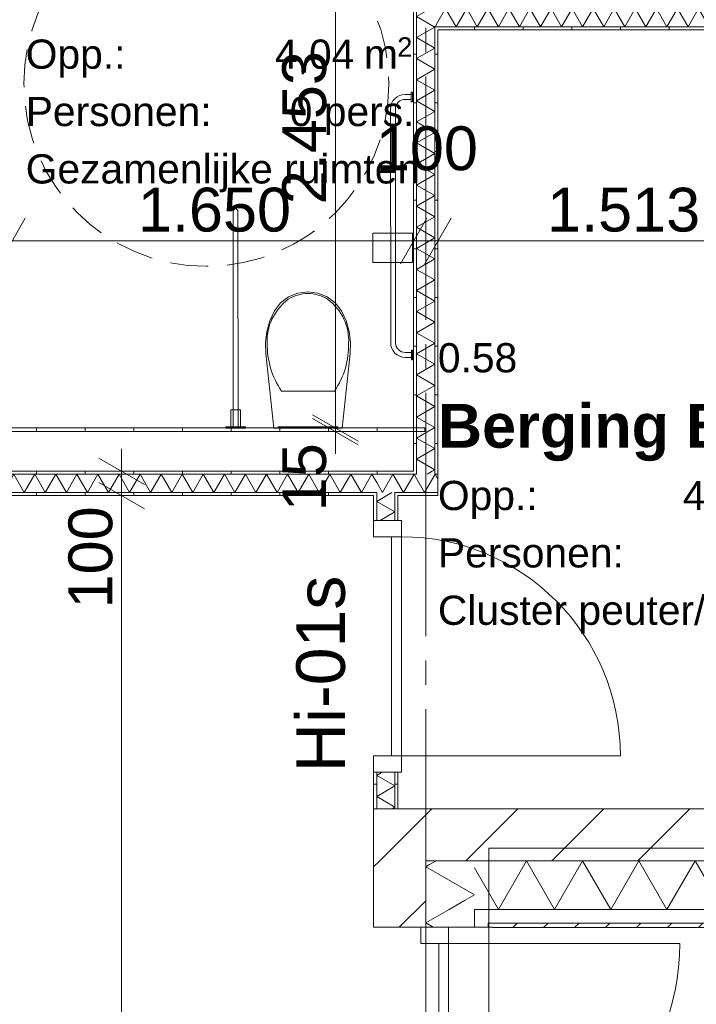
# Model space of a CAD drawing. Header units: millimetres. Extents: x 10 to 584, y 10 to 831.
# Tile 57 of 79: x 349 to 377, y 564 to 605. Entities that reach past the tile are written whole.
import ezdxf
from ezdxf.xclip import XClip

# ---------------------------------------------------------------- set-up
doc = ezdxf.new("R2010")
doc.units = ezdxf.units.MM
doc.header["$MEASUREMENT"] = 0
doc.header["$XCLIPFRAME"] = 0
doc.linetypes.add('B0204', pattern=[13, 10, -1, 1, -1])
doc.linetypes.add('B0701', pattern=[2.3412, 1.56, -0.7812])
for name, color, linetype in [('21 Buitenwanden', 7, 'Continuous'), ('21 Buitenwanden Deuren', 7, 'Continuous'), ('21 Buitenwanden Doorsnede-arcering', 7, 'Continuous'), ('21 Buitenwanden Laagscheidingslijnen', 7, 'Continuous'), ('22 NC Binnenwanden', 7, 'Continuous'), ('22 NC Binnenwanden Deuren', 7, 'Continuous'), ('22 NC Binnenwanden Deurlabels', 7, 'Continuous'), ('22 NC Binnenwanden Doorsnede-arcering', 7, 'Continuous'), ('22 NC Binnenwanden Laagscheidingslijnen', 7, 'Continuous'), ('23 Vloeren', 7, 'Continuous'), ('24 Trappen', 7, 'Continuous'), ('73 Keuken', 7, 'Continuous'), ('74 Sanitair', 7, 'Continuous'), ('A Stramien', 7, 'Continuous'), ('Maatvoering 1_ 50_100', 7, 'Continuous'), ('Z Ruimtefuncties', 7, 'Continuous')]:
    doc.layers.add(name, color=color, linetype=linetype)
doc.styles.add('GENERATED_STYLE_1', font='txt')
doc.styles.add('GENERATED_STYLE_2', font='txt')
pattern_1 = [(45, (78, 259.188), (-1.767767, 1.767767), [])]
pattern_2 = [(135, (78, 259.1879), (0.6363961, 0.6363961), [])]
pattern_3 = [(1e-14, (78, 259.1879), (0, 2), [])]
pattern_4 = [(270, (78, 259.1879), (2, 0), [])]

# ---------------------------------------------------------------- blocks, each defined once
blk = doc.blocks.new('*X10')
at = {"layer": '21 Buitenwanden Doorsnede-arcering', "color": 7, "linetype": 'Continuous', "lineweight": 0}
for p, q in [((368.985, 568.048), (370.139, 570.048)), ((371.294, 568.048), (370.139, 570.048)), ((371.294, 568.048), (372.449, 570.048)), ((373.603, 568.048), (372.449, 570.048)), ((373.603, 568.048), (374.758, 570.048)), ((375.913, 568.048), (374.758, 570.048)), ((375.913, 568.048), (377.067, 570.048)), ((378.222, 568.048), (377.067, 570.048)), ((378.222, 568.048), (379.377, 570.048)), ((380.532, 568.048), (379.377, 570.048)), ((380.532, 568.048), (381.686, 570.048)), ((382.841, 568.048), (381.686, 570.048)), ((382.841, 568.048), (383.996, 570.048)), ((385.15, 568.048), (383.996, 570.048)), ((385.15, 568.048), (386.305, 570.048)), ((387.46, 568.048), (386.305, 570.048)), ((387.46, 568.048), (388.614, 570.048)), ((389.769, 568.048), (388.614, 570.048)), ((389.769, 568.048), (390.924, 570.048)), ((392.079, 568.048), (390.924, 570.048)), ((392.079, 568.048), (393.233, 570.048)), ((394.388, 568.048), (393.233, 570.048)), ((394.388, 568.048), (395.543, 570.048)), ((396.697, 568.048), (395.543, 570.048)), ((396.697, 568.048), (397.852, 570.048)), ((399.007, 568.048), (397.852, 570.048)), ((399.007, 568.048), (400.161, 570.048)), ((401.316, 568.048), (400.161, 570.048)), ((401.316, 568.048), (402.471, 570.048)), ((403.626, 568.048), (402.471, 570.048)), ((403.626, 568.048), (404.78, 570.048)), ((405.935, 568.048), (404.78, 570.048)), ((405.935, 568.048), (407.09, 570.048)), ((408.244, 568.048), (407.09, 570.048)), ((408.244, 568.048), (409.399, 570.048)), ((410.554, 568.048), (409.399, 570.048)), ((410.554, 568.048), (411.708, 570.048)), ((412.863, 568.048), (411.708, 570.048)), ((412.863, 568.048), (414.018, 570.048)), ((415.173, 568.048), (414.018, 570.048)), ((415.173, 568.048), (416.327, 570.048)), ((417.482, 568.048), (416.327, 570.048)), ((417.482, 568.048), (418.61, 570.002)), ((368.985, 568.048), (368, 569.753))]:
    blk.add_line(p, q, dxfattribs=at)
blk = doc.blocks.new('*X140')
at = {"layer": '21 Buitenwanden Doorsnede-arcering', "color": 7, "linetype": 'Continuous', "lineweight": 0}
for p, q in [((366.425, 570.048), (366.156, 569.892)), ((368, 568.648), (366.581, 569.467)), ((368, 568.648), (367.62, 568.428))]:
    blk.add_line(p, q, dxfattribs=at)
blk = doc.blocks.new('*X142')
at = {"layer": '21 Buitenwanden Doorsnede-arcering', "color": 7, "linetype": 'Continuous', "lineweight": 0}
for p in [(366.961, 568.048), (366.307, 567.316)]:
    blk.add_line(p, (366, 567.493), dxfattribs=at)
blk = doc.blocks.new('*X143')
at = {"layer": '21 Buitenwanden Doorsnede-arcering', "color": 7, "linetype": 'Continuous', "lineweight": 0}
for p, q in [((366.156, 569.892), (366, 569.802)), ((366.581, 569.467), (366, 569.802)), ((367.62, 568.428), (366.961, 568.048))]:
    blk.add_line(p, q, dxfattribs=at)
blk = doc.blocks.new('*X145')
at = {"layer": '22 NC Binnenwanden Doorsnede-arcering', "color": 7, "linetype": 'Continuous', "lineweight": 0}
blk.add_line((366.053, 585.926), (366.269, 586.051), dxfattribs=at)
blk = doc.blocks.new('*X151')
at = {"layer": '22 NC Binnenwanden Doorsnede-arcering', "color": 7, "linetype": 'Continuous', "lineweight": 0}
for q in [(366.198, 605.063), (366.351, 604.313)]:
    blk.add_line((365.625, 604.732), q, dxfattribs=at)
blk = doc.blocks.new('*X152')
at = {"layer": '22 NC Binnenwanden Doorsnede-arcering', "color": 7, "linetype": 'Continuous', "lineweight": 0}
for p, q in [((366.351, 604.313), (366.375, 604.299)), ((365.625, 603.866), (366.375, 604.299)), ((365.625, 603.866), (366.375, 603.433)), ((365.625, 603), (366.375, 603.433)), ((365.625, 603), (366.375, 602.567)), ((365.625, 602.134), (366.375, 602.567)), ((365.625, 602.134), (366.375, 601.701)), ((365.625, 601.268), (366.375, 601.701)), ((365.625, 601.268), (366.375, 600.835)), ((365.625, 600.402), (366.375, 600.835)), ((365.625, 600.402), (366.375, 599.969)), ((365.625, 599.536), (366.375, 599.969)), ((365.625, 599.536), (366.375, 599.103)), ((365.625, 598.67), (366.375, 599.103)), ((365.625, 598.67), (366.375, 598.237)), ((365.625, 597.804), (366.375, 598.237)), ((365.625, 597.804), (366.375, 597.371)), ((365.625, 596.938), (366.375, 597.371)), ((365.625, 596.938), (366.375, 596.505)), ((365.625, 596.072), (366.375, 596.505)), ((365.625, 596.072), (366.375, 595.639)), ((365.625, 595.206), (366.375, 595.639)), ((365.625, 595.206), (366.375, 594.773)), ((365.625, 594.34), (366.375, 594.773)), ((365.625, 594.34), (366.375, 593.907)), ((365.625, 593.474), (366.375, 593.907)), ((365.625, 593.474), (366.375, 593.041)), ((365.625, 592.608), (366.375, 593.041)), ((365.625, 592.608), (366.375, 592.175)), ((365.625, 591.742), (366.375, 592.175)), ((365.625, 591.742), (366.375, 591.309)), ((365.625, 590.876), (366.375, 591.309)), ((365.625, 590.876), (366.375, 590.443)), ((365.625, 590.01), (366.375, 590.443)), ((365.625, 590.01), (366.375, 589.577)), ((365.625, 589.144), (366.375, 589.577)), ((365.625, 589.144), (366.375, 588.711)), ((365.625, 588.278), (366.375, 588.711)), ((365.625, 588.278), (366.375, 587.845)), ((365.625, 587.412), (366.375, 587.845)), ((365.625, 587.412), (366.375, 586.979)), ((365.625, 586.545), (366.375, 586.979)), ((365.625, 586.545), (366.375, 586.112)), ((366.269, 586.051), (366.375, 586.112))]:
    blk.add_line(p, q, dxfattribs=at)
blk = doc.blocks.new('*X253')
at = {"layer": '22 NC Binnenwanden Doorsnede-arcering', "color": 7, "linetype": 'Continuous', "lineweight": 0}
for q in [(366.375, 604.333), (366.5, 604.51)]:
    blk.add_line((366.386, 604.313), q, dxfattribs=at)
blk = doc.blocks.new('*X254')
at = {"layer": '22 NC Binnenwanden Doorsnede-arcering', "color": 7, "linetype": 'Continuous', "lineweight": 0}
for p, q in [((366.5, 604.51), (366.819, 605.063)), ((367.252, 604.313), (366.819, 605.063)), ((367.252, 604.313), (367.685, 605.063)), ((368.118, 604.313), (367.685, 605.063)), ((368.118, 604.313), (368.551, 605.063)), ((368.985, 604.313), (368.551, 605.063)), ((368.985, 604.313), (369.418, 605.063)), ((369.851, 604.313), (369.418, 605.063)), ((369.851, 604.313), (370.284, 605.063)), ((370.717, 604.313), (370.284, 605.063)), ((370.717, 604.313), (371.15, 605.063)), ((371.583, 604.313), (371.15, 605.063)), ((371.583, 604.313), (372.016, 605.063)), ((372.449, 604.313), (372.016, 605.063)), ((372.449, 604.313), (372.882, 605.063)), ((373.315, 604.313), (372.882, 605.063)), ((373.315, 604.313), (373.748, 605.063)), ((374.181, 604.313), (373.748, 605.063)), ((374.181, 604.313), (374.614, 605.063)), ((375.047, 604.313), (374.614, 605.063)), ((375.047, 604.313), (375.48, 605.063)), ((375.913, 604.313), (375.48, 605.063)), ((375.913, 604.313), (376.346, 605.063)), ((376.779, 604.313), (376.346, 605.063)), ((376.779, 604.313), (377.212, 605.063)), ((377.645, 604.313), (377.212, 605.063)), ((377.645, 604.313), (378.078, 605.063)), ((378.511, 604.313), (378.078, 605.063)), ((378.511, 604.313), (378.944, 605.063)), ((379.377, 604.313), (378.944, 605.063)), ((379.377, 604.313), (379.81, 605.063)), ((380.243, 604.313), (379.81, 605.063)), ((380.243, 604.313), (380.676, 605.063)), ((381.109, 604.313), (380.676, 605.063)), ((381.109, 604.313), (381.542, 605.063)), ((381.755, 604.694), (381.542, 605.063))]:
    blk.add_line(p, q, dxfattribs=at)
blk = doc.blocks.new('*X360')
at = {"layer": '22 NC Binnenwanden Doorsnede-arcering', "color": 7, "linetype": 'Continuous', "lineweight": 0}
for q in [(366.375, 585.907), (366.5, 585.73)]:
    blk.add_line((366.386, 585.926), q, dxfattribs=at)
blk = doc.blocks.new('*X361')
at = {"layer": '22 NC Binnenwanden Doorsnede-arcering', "color": 7, "linetype": 'Continuous', "lineweight": 0}
for p in [(365.625, 585.745), (366.375, 585.907)]:
    blk.add_line(p, (365.953, 585.176), dxfattribs=at)
blk = doc.blocks.new('*X362')
at = {"layer": '22 NC Binnenwanden Doorsnede-arcering', "color": 7, "linetype": 'Continuous', "lineweight": 0}
for p, q in [((364.735, 585.787), (365.087, 585.176)), ((365.52, 585.926), (365.087, 585.176)), ((365.52, 585.926), (365.625, 585.745))]:
    blk.add_line(p, q, dxfattribs=at)
blk = doc.blocks.new('*X363')
at = {"layer": '22 NC Binnenwanden Doorsnede-arcering', "color": 7, "linetype": 'Continuous', "lineweight": 0}
for p, q in [((364.654, 585.926), (364.221, 585.176)), ((364.654, 585.926), (364.735, 585.787)), ((363.985, 585.586), (364.221, 585.176))]:
    blk.add_line(p, q, dxfattribs=at)
blk = doc.blocks.new('*X364')
at = {"layer": '22 NC Binnenwanden Doorsnede-arcering', "color": 7, "linetype": 'Continuous', "lineweight": 0}
for p, q in [((349.066, 585.926), (348.875, 585.596)), ((349.066, 585.926), (349.499, 585.176)), ((349.932, 585.926), (349.499, 585.176)), ((349.932, 585.926), (350.365, 585.176)), ((350.798, 585.926), (350.365, 585.176)), ((350.798, 585.926), (351.231, 585.176)), ((351.664, 585.926), (351.231, 585.176)), ((351.664, 585.926), (352.097, 585.176)), ((352.53, 585.926), (352.097, 585.176)), ((352.53, 585.926), (352.963, 585.176)), ((353.396, 585.926), (352.963, 585.176)), ((353.396, 585.926), (353.829, 585.176)), ((354.262, 585.926), (353.829, 585.176)), ((354.262, 585.926), (354.695, 585.176)), ((355.128, 585.926), (354.695, 585.176)), ((355.128, 585.926), (355.561, 585.176)), ((355.994, 585.926), (355.561, 585.176)), ((355.994, 585.926), (356.427, 585.176)), ((356.86, 585.926), (356.427, 585.176)), ((356.86, 585.926), (357.293, 585.176)), ((357.726, 585.926), (357.293, 585.176)), ((357.726, 585.926), (358.159, 585.176)), ((358.592, 585.926), (358.159, 585.176)), ((358.592, 585.926), (359.025, 585.176)), ((359.458, 585.926), (359.025, 585.176)), ((359.458, 585.926), (359.891, 585.176)), ((360.324, 585.926), (359.891, 585.176)), ((360.324, 585.926), (360.757, 585.176)), ((361.19, 585.926), (360.757, 585.176)), ((361.19, 585.926), (361.623, 585.176)), ((362.056, 585.926), (361.623, 585.176)), ((362.056, 585.926), (362.489, 585.176)), ((362.922, 585.926), (362.489, 585.176)), ((362.922, 585.926), (363.355, 585.176)), ((363.788, 585.926), (363.355, 585.176)), ((363.788, 585.926), (363.985, 585.586))]:
    blk.add_line(p, q, dxfattribs=at)
blk = doc.blocks.new('*X472')
at = {"layer": '22 NC Binnenwanden Doorsnede-arcering', "color": 7, "linetype": 'Continuous', "lineweight": 0}
blk.add_line((364.397, 585.051), (364.614, 585.176), dxfattribs=at)
blk = doc.blocks.new('*X473')
at = {"layer": '22 NC Binnenwanden Doorsnede-arcering', "color": 7, "linetype": 'Continuous', "lineweight": 0}
for p, q in [((363.985, 584.813), (364.397, 585.051)), ((363.985, 584.813), (364.735, 584.38)), ((364.124, 584.028), (364.735, 584.38))]:
    blk.add_line(p, q, dxfattribs=at)
blk = doc.blocks.new('*X474')
at = {"layer": '22 NC Binnenwanden Doorsnede-arcering', "color": 7, "linetype": 'Continuous', "lineweight": 0}
for p, q in [((363.985, 573.555), (364.215, 573.688)), ((363.985, 573.555), (364.735, 573.122)), ((363.985, 572.689), (364.735, 573.122)), ((363.985, 572.689), (364.735, 572.256)), ((364.617, 572.188), (364.735, 572.256))]:
    blk.add_line(p, q, dxfattribs=at)
blk = doc.blocks.new('Drawing_2_2', base_point=(78, 259.188))
at = {"layer": '21 Buitenwanden Doorsnede-arcering', "linetype": 'Continuous', "lineweight": 0, "true_color": 0x000000}
h = blk.add_hatch(dxfattribs=at)
h.set_pattern_fill('130_Kalkzandsteen_0002', color=18, style=0, pattern_type=2)
h.set_pattern_definition(pattern_1)
h.paths.add_polyline_path([(363.86, 572.188), (366, 570.048), (366, 572.188)])
h = blk.add_hatch(dxfattribs=at)
h.set_pattern_fill('130_Kalkzandsteen_0002', color=18, style=0, pattern_type=2)
h.set_pattern_definition(pattern_1)
h.paths.add_polyline_path([(363.86, 570.048), (366, 570.048), (363.86, 572.188)])
h = blk.add_hatch(dxfattribs=at)
h.set_pattern_fill('130_Kalkzandsteen_0002', color=18, style=0, pattern_type=2)
h.set_pattern_definition(pattern_1)
h.paths.add_polyline_path([(420.61, 572.188), (366, 572.188), (366, 570.048), (420.61, 570.048)])
h = blk.add_hatch(dxfattribs=at)
h.set_pattern_fill('130_Kalkzandsteen_0002', color=18, style=0, pattern_type=2)
h.set_pattern_definition(pattern_1)
h.paths.add_polyline_path([(363.86, 570.048), (363.86, 567.316), (366, 567.316), (366, 570.048)])
h = blk.add_hatch(dxfattribs=at)
h.set_pattern_fill('310_Naaldhout__01__0002', color=18, style=0, pattern_type=2)
h.set_pattern_definition(pattern_2)
h.paths.add_polyline_path([(368.56, 567.488), (368.74, 567.308), (368.74, 567.488)])
h = blk.add_hatch(dxfattribs=at)
h.set_pattern_fill('310_Naaldhout__01__0002', color=18, style=0, pattern_type=2)
h.set_pattern_definition(pattern_2)
h.paths.add_polyline_path([(368.56, 567.316), (368.732, 567.316), (368.56, 567.488)])
h = blk.add_hatch(dxfattribs=at)
h.set_pattern_fill('310_Naaldhout__01__0002', color=18, style=0, pattern_type=2)
h.set_pattern_definition([(45, (78, 259.1879), (-0.6363961, 0.6363961), [])])
h.paths.add_polyline_path([(417.87, 567.488), (368.74, 567.488), (368.74, 567.308), (417.87, 567.308)])
at = {"layer": '22 NC Binnenwanden Doorsnede-arcering', "linetype": 'Continuous', "lineweight": 0, "true_color": 0x000000}
h = blk.add_hatch(dxfattribs=at)
h.set_pattern_fill('930_Lijnen_vert_200_0002', color=18, style=0, pattern_type=2)
h.set_pattern_definition(pattern_3)
h.paths.add_polyline_path([(365.5, 612.362), (365.5, 586.051), (365.625, 586.051), (365.625, 612.362)])
h = blk.add_hatch(dxfattribs=at)
h.set_pattern_fill('930_Lijnen_vert_200_0002', color=18, style=0, pattern_type=2)
h.set_pattern_definition(pattern_3)
h.paths.add_polyline_path([(366.5, 604.188), (366.5, 604.313), (366.375, 604.313), (366.375, 604.188)])
h = blk.add_hatch(dxfattribs=at)
h.set_pattern_fill('930_Lijnen_vert_200_0002', color=18, style=0, pattern_type=2)
h.set_pattern_definition([(90, (78, 259.1879), (-2, 0), [])])
h.paths.add_polyline_path([(381.63, 604.313), (366.5, 604.313), (366.5, 604.188), (381.63, 604.188)])
h = blk.add_hatch(dxfattribs=at)
h.set_pattern_fill('930_Lijnen_vert_200_0002', color=18, style=0, pattern_type=2)
h.set_pattern_definition(pattern_3)
h.paths.add_polyline_path([(366.375, 604.188), (366.375, 586.051), (366.5, 586.051), (366.5, 604.188)])
h = blk.add_hatch(dxfattribs=at)
h.set_pattern_fill('930_Lijnen_vert_200_0002', color=18, style=0, pattern_type=2)
h.set_pattern_definition([(89.99844, (78, 259.1879), (-2, 5.45e-05), [])])
h.paths.add_polyline_path([(348.211, 587.679), (365.96, 587.678), (365.96, 587.828), (348.211, 587.829)])
h = blk.add_hatch(dxfattribs=at)
h.set_pattern_fill('930_Lijnen_vert_200_0002', color=18, style=0, pattern_type=2)
h.set_pattern_definition(pattern_4)
h.paths.add_polyline_path([(349, 585.926), (365.5, 585.926), (365.5, 586.051), (349, 586.051)])
h = blk.add_hatch(dxfattribs=at)
h.set_pattern_fill('930_Lijnen_vert_200_0002', color=18, style=0, pattern_type=2)
h.set_pattern_definition(pattern_4)
h.paths.add_polyline_path([(365.5, 585.926), (365.625, 585.926), (365.625, 586.051), (365.5, 586.051)])
h = blk.add_hatch(dxfattribs=at)
h.set_pattern_fill('930_Lijnen_vert_200_0002', color=18, style=0, pattern_type=2)
h.set_pattern_definition(pattern_4)
h.paths.add_polyline_path([(366.375, 585.926), (366.5, 585.926), (366.5, 586.051), (366.375, 586.051)])
h = blk.add_hatch(dxfattribs=at)
h.set_pattern_fill('930_Lijnen_vert_200_0002', color=18, style=0, pattern_type=2)
h.set_pattern_definition(pattern_4)
h.paths.add_polyline_path([(326.875, 585.051), (363.86, 585.051), (363.86, 585.176), (326.875, 585.176)])
h = blk.add_hatch(dxfattribs=at)
h.set_pattern_fill('930_Lijnen_vert_200_0002', color=18, style=0, pattern_type=2)
h.set_pattern_definition(pattern_4)
h.paths.add_polyline_path([(363.86, 585.051), (363.985, 585.051), (363.985, 585.176), (363.86, 585.176)])
h = blk.add_hatch(dxfattribs=at)
h.set_pattern_fill('930_Lijnen_vert_200_0002', color=18, style=0, pattern_type=2)
h.set_pattern_definition(pattern_3)
h.paths.add_polyline_path([(363.86, 585.051), (363.86, 584.028), (363.985, 584.028), (363.985, 585.051)])
h = blk.add_hatch(dxfattribs=at)
h.set_pattern_fill('930_Lijnen_vert_200_0002', color=18, style=0, pattern_type=2)
h.set_pattern_definition(pattern_4)
h.paths.add_polyline_path([(364.735, 585.051), (364.86, 585.051), (364.86, 585.176), (364.735, 585.176)])
h = blk.add_hatch(dxfattribs=at)
h.set_pattern_fill('930_Lijnen_vert_200_0002', color=18, style=0, pattern_type=2)
h.set_pattern_definition(pattern_3)
h.paths.add_polyline_path([(364.86, 585.051), (364.735, 585.051), (364.735, 584.028), (364.86, 584.028)])
h = blk.add_hatch(dxfattribs=at)
h.set_pattern_fill('930_Lijnen_vert_200_0002', color=18, style=0, pattern_type=2)
h.set_pattern_definition(pattern_4)
h.paths.add_polyline_path([(364.86, 585.051), (366.5, 585.051), (366.5, 585.176), (364.86, 585.176)])
h = blk.add_hatch(dxfattribs=at)
h.set_pattern_fill('930_Lijnen_vert_200_0002', color=18, style=0, pattern_type=2)
h.set_pattern_definition(pattern_3)
h.paths.add_polyline_path([(363.86, 572.188), (363.985, 572.188), (363.985, 573.688), (363.86, 573.688)])
h = blk.add_hatch(dxfattribs=at)
h.set_pattern_fill('930_Lijnen_vert_200_0002', color=18, style=0, pattern_type=2)
h.set_pattern_definition(pattern_3)
h.paths.add_polyline_path([(364.735, 573.688), (364.735, 572.188), (364.86, 572.188), (364.86, 573.688)])
at = {"layer": '21 Buitenwanden', "color": 3, "linetype": 'Continuous', "lineweight": 0}
for p, q in [((365.8, 567.316), (363.86, 567.316)), ((366, 567.316), (365.8, 567.316))]:
    blk.add_line(p, q, dxfattribs=at)
at = {"layer": '21 Buitenwanden', "color": 1, "linetype": 'Continuous', "lineweight": 0}
for p, q in [((366.94, 567.316), (366, 567.316)), ((368, 567.316), (366.94, 567.316))]:
    blk.add_line(p, q, dxfattribs=at)
at = {"layer": '21 Buitenwanden', "color": 9, "linetype": 'Continuous', "lineweight": 0}
blk.add_line((368.56, 567.316), (368, 567.316), dxfattribs=at)
at = {"layer": '21 Buitenwanden', "color": 2, "linetype": 'Continuous', "lineweight": 0}
blk.add_line((368.74, 567.316), (368.56, 567.316), dxfattribs=at)
at = {"layer": '21 Buitenwanden', "color": 3, "linetype": 'Continuous', "lineweight": 0, "flags": 128}
for points in [[(363.86, 572.188), (366, 572.188)], [(363.86, 572.188), (363.86, 567.316)], [(422.75, 572.188), (366, 572.188)]]:
    blk.add_lwpolyline(points, dxfattribs=at)
at = {"layer": '21 Buitenwanden', "color": 2, "linetype": 'Continuous', "lineweight": 0, "flags": 128}
blk.add_lwpolyline([(368.74, 567.308), (417.87, 567.308)], dxfattribs=at)
at = {"layer": '21 Buitenwanden Deuren', "color": 3, "linetype": 'Continuous', "lineweight": 0}
for p, q in [((365.8, 567.316), (363.86, 567.316)), ((366, 567.316), (365.8, 567.316)), ((366, 567.316), (365.8, 567.316))]:
    blk.add_line(p, q, dxfattribs=at)
at = {"layer": '21 Buitenwanden Deuren', "color": 1, "linetype": 'Continuous', "lineweight": 0}
for p, q in [((365.8, 566.646), (365.8, 567.316)), ((365.8, 567.316), (366.94, 567.316)), ((366.94, 567.316), (366, 567.316)), ((366.94, 567.316), (366, 567.316)), ((366.94, 567.316), (366.94, 566.646)), ((368, 567.316), (366.94, 567.316)), ((366.94, 566.646), (365.8, 566.646)), ((366.94, 566.646), (366.54, 566.646)), ((366.54, 566.646), (366.54, 557.146)), ((366.94, 566.646), (376.44, 566.646)), ((366.94, 557.146), (366.94, 566.646))]:
    blk.add_line(p, q, dxfattribs=at)
at = {"layer": '21 Buitenwanden Deuren', "color": 9, "linetype": 'Continuous', "lineweight": 0}
blk.add_line((368.56, 567.316), (368, 567.316), dxfattribs=at)
at = {"layer": '21 Buitenwanden Deuren', "color": 2, "linetype": 'Continuous', "lineweight": 0}
blk.add_line((368.74, 567.316), (368.56, 567.316), dxfattribs=at)
at = {"layer": '21 Buitenwanden Deuren', "color": 1, "linetype": 'Continuous', "lineweight": 0}
blk.add_arc((366.94, 566.646), 9.5, 270, 0, dxfattribs=at)
at = {"layer": '21 Buitenwanden Laagscheidingslijnen', "color": 3, "linetype": 'Continuous', "lineweight": 0}
for p, q in [((368, 570.048), (366, 570.048)), ((368, 570.048), (366, 570.048)), ((366, 567.316), (366, 570.048)), ((368, 570.048), (420.61, 570.048))]:
    blk.add_line(p, q, dxfattribs=at)
at = {"layer": '21 Buitenwanden Laagscheidingslijnen', "color": 1, "linetype": 'Continuous', "lineweight": 0}
for p, q in [((368.56, 568.048), (368, 568.048)), ((368.56, 568.048), (368, 568.048)), ((368, 567.316), (368, 568.048)), ((368.56, 568.048), (418.61, 568.048))]:
    blk.add_line(p, q, dxfattribs=at)
at = {"layer": '21 Buitenwanden Laagscheidingslijnen', "color": 2, "linetype": 'Continuous', "lineweight": 0}
for p, q in [((368.74, 567.488), (368.56, 567.488)), ((368.74, 567.488), (368.56, 567.488)), ((368.56, 567.316), (368.56, 567.488)), ((368.74, 567.488), (418.05, 567.488))]:
    blk.add_line(p, q, dxfattribs=at)
at = {"layer": '22 NC Binnenwanden', "color": 1, "linetype": 'Continuous', "lineweight": 0}
for p, q in [((363.86, 584.028), (363.985, 584.028)), ((363.985, 584.028), (364.735, 584.028)), ((364.735, 584.028), (364.86, 584.028)), ((363.86, 573.688), (363.985, 573.688)), ((363.985, 573.688), (364.735, 573.688)), ((364.735, 573.688), (364.86, 573.688))]:
    blk.add_line(p, q, dxfattribs=at)
at = {"layer": '22 NC Binnenwanden', "color": 1, "linetype": 'Continuous', "lineweight": 0, "flags": 128}
for points in [[(365.5, 612.362), (365.5, 586.051)], [(366.5, 586.051), (366.5, 604.188)], [(366.5, 604.188), (381.63, 604.188)], [(365.96, 587.678), (365.96, 587.828)], [(365.5, 586.051), (349, 586.051)], [(366.5, 586.051), (366.5, 585.926)], [(366.5, 585.926), (366.5, 585.176)], [(326.75, 585.051), (363.86, 585.051)], [(363.86, 585.051), (363.86, 584.028)], [(364.86, 585.051), (366.5, 585.051)], [(364.86, 584.028), (364.86, 585.051)], [(366.5, 585.176), (366.5, 585.051)], [(363.86, 573.688), (363.86, 572.188)], [(364.86, 572.188), (364.86, 573.688)], [(363.86, 572.188), (363.985, 572.188)], [(363.985, 572.188), (364.735, 572.188)], [(364.735, 572.188), (364.86, 572.188)]]:
    blk.add_lwpolyline(points, dxfattribs=at)
at = {"layer": '22 NC Binnenwanden', "color": 9, "linetype": 'Continuous', "lineweight": 0, "flags": 128}
for points in [[(365.96, 587.828), (348.211, 587.829)], [(348.211, 587.679), (365.96, 587.678)]]:
    blk.add_lwpolyline(points, dxfattribs=at)
at = {"layer": '22 NC Binnenwanden Deuren', "color": 1, "linetype": 'Continuous', "lineweight": 0}
for p, q in [((363.86, 584.028), (363.86, 583.358)), ((365, 584.028), (363.86, 584.028)), ((363.86, 584.028), (363.985, 584.028)), ((363.86, 584.028), (363.985, 584.028)), ((363.985, 584.028), (364.735, 584.028)), ((363.985, 584.028), (364.735, 584.028)), ((364.735, 584.028), (364.86, 584.028)), ((364.735, 584.028), (364.86, 584.028)), ((365, 583.358), (365, 584.028)), ((363.86, 583.358), (365, 583.358)), ((364.6, 574.358), (364.6, 583.358)), ((364.6, 583.358), (365, 583.358)), ((365, 583.358), (365, 574.358)), ((365, 574.358), (363.86, 574.358)), ((363.86, 574.358), (363.86, 573.688)), ((365, 574.358), (364.6, 574.358)), ((365, 574.358), (374, 574.358)), ((365, 573.688), (365, 574.358)), ((363.86, 573.688), (365, 573.688)), ((363.86, 573.688), (363.985, 573.688)), ((363.86, 573.688), (363.985, 573.688)), ((363.985, 573.688), (364.735, 573.688)), ((363.985, 573.688), (364.735, 573.688)), ((364.735, 573.688), (364.86, 573.688)), ((364.735, 573.688), (364.86, 573.688))]:
    blk.add_line(p, q, dxfattribs=at)
blk.add_arc((365, 574.358), 9, 0, 90, dxfattribs=at)
at = {"layer": '22 NC Binnenwanden Laagscheidingslijnen', "color": 9, "linetype": 'Continuous', "lineweight": 0}
for p, q in [((365.625, 605.063), (365.625, 604.313)), ((365.625, 604.313), (365.625, 586.051)), ((366.375, 604.313), (366.5, 604.313)), ((366.375, 604.313), (366.375, 604.188)), ((366.375, 604.313), (366.5, 604.313)), ((366.5, 604.313), (381.755, 604.313)), ((366.375, 604.188), (366.375, 586.051)), ((363.985, 585.926), (348.875, 585.926)), ((364.735, 585.926), (363.985, 585.926)), ((365.625, 585.926), (364.735, 585.926)), ((365.625, 586.051), (365.625, 585.926)), ((365.625, 586.051), (365.625, 585.926)), ((366.375, 585.926), (366.375, 586.051)), ((366.375, 585.926), (366.375, 586.051)), ((366.5, 585.926), (366.375, 585.926)), ((363.86, 585.176), (326.875, 585.176)), ((363.985, 585.176), (363.86, 585.176)), ((363.985, 585.176), (363.985, 585.051)), ((363.985, 585.176), (363.985, 585.051)), ((363.985, 585.051), (363.985, 584.028)), ((364.86, 585.176), (364.735, 585.176)), ((364.735, 585.051), (364.735, 585.176)), ((364.735, 585.051), (364.735, 585.176)), ((364.735, 585.051), (364.735, 584.028)), ((366.5, 585.176), (364.86, 585.176)), ((363.985, 573.688), (363.985, 572.188)), ((364.735, 573.688), (364.735, 572.188))]:
    blk.add_line(p, q, dxfattribs=at)
at = {"layer": '23 Vloeren', "color": 1, "linetype": 'Continuous', "lineweight": 0, "flags": 128}
blk.add_lwpolyline([(96, 265.188), (370, 265.188), (370, 439.188), (366, 439.188), (366, 570.048), (420.61, 570.048), (420.61, 554.048), (510, 554.048), (510, 626.688), (459.924, 626.688), (459.924, 683.688), (510, 683.688), (510, 757.188), (294, 757.188), (294, 763.188), (78, 763.188), (78, 475.188), (96, 475.188)], close=True, dxfattribs=at)
at = {"layer": '23 Vloeren', "color": 1, "linetype": 'B0701', "lineweight": 0}
blk.add_circle((356.987, 601.968), 7.5, dxfattribs=at)
at = {"layer": '24 Trappen', "color": 1, "linetype": 'Continuous', "lineweight": 0, "flags": 128}
blk.add_lwpolyline([(368.6, 561.668), (507.86, 561.668), (507.86, 570.559), (368.6, 570.559)], close=True, dxfattribs=at)
at = {"layer": '74 Sanitair', "color": 1, "linetype": 'Continuous', "lineweight": 0}
for p, q in [((365.404, 601.328), (365.404, 601.528)), ((365.41, 590.728), (365.41, 590.928)), ((361.161, 589.34), (360.072, 589.339)), ((362.251, 589.34), (361.161, 589.34))]:
    blk.add_line(p, q, dxfattribs=at)
at = {"layer": '74 Sanitair', "color": 1, "linetype": 'Continuous', "lineweight": 0, "flags": 128}
for points in [[(365.46, 590.628), (365.46, 591.028), (365.41, 591.028), (365.41, 590.928), (365.16, 590.928, -0.414214), (364.76, 591.328), (364.754, 600.928, -0.414214), (365.154, 601.328), (365.404, 601.328), (365.404, 601.228), (365.454, 601.228), (365.453, 601.628), (365.403, 601.628), (365.404, 601.528), (365.154, 601.528, 0.414214), (364.554, 600.928), (364.56, 591.328, 0.414214), (365.16, 590.728), (365.41, 590.728), (365.41, 590.628)], [(358.087, 587.874), (358.287, 587.874), (358.282, 596.724, 1), (358.082, 596.724)]]:
    blk.add_lwpolyline(points, format="xyb", close=True, dxfattribs=at)
for points in [[(363.827, 595.827), (365.457, 595.828), (365.458, 594.628), (363.828, 594.627)], [(359.465, 591.792), (359.589, 592.227), (359.779, 592.638), (360.035, 592.964), (360.365, 593.213), (360.748, 593.371), (361.159, 593.425), (361.569, 593.371), (361.952, 593.214), (362.283, 592.965), (362.539, 592.64), (362.73, 592.229), (362.854, 591.794), (362.909, 591.345), (362.894, 590.892), (362.572, 587.826), (359.752, 587.825), (359.427, 590.89), (359.411, 591.343)], [(357.987, 587.873), (357.987, 588.573), (358.387, 588.574), (358.387, 587.874)], [(357.787, 587.873), (358.587, 587.874), (358.587, 587.824), (357.787, 587.823)], [(362.392, 587.826), (359.932, 587.825), (359.932, 587.875), (362.392, 587.876)]]:
    blk.add_lwpolyline(points, close=True, dxfattribs=at)
at = {"layer": '74 Sanitair', "color": 1, "linetype": 'Continuous', "lineweight": 0}
for centre, major_axis, start_param, end_param in [((362.054, 591.434), (2.569, 0.002), 2.296735, 3.197324), ((361.168, 592.137), (1.385, 0.001), 1.576657, 2.203301), ((361.151, 592.137), (1.385, 0.001), 0.938292, 1.564935), ((360.265, 591.433), (2.569, 0.002), 6.227458, 7.128046), ((363.741, 591.222), (4.253, 0.003), 3.117977, 3.670997), ((358.579, 591.218), (4.253, 0.003), 5.753783, 6.306803)]:
    blk.add_ellipse(centre, major_axis=major_axis, ratio=0.875546, start_param=start_param, end_param=end_param, dxfattribs=at)
at = {"layer": 'A Stramien', "color": 9, "linetype": 'B0204', "lineweight": 0}
blk.add_line((366, 784.271), (366, 233.204), dxfattribs=at)
at = {"layer": 'Maatvoering 1_ 50_100', "color": 1, "linetype": 'Continuous', "lineweight": 0}
for p, q in [((362.288, 587.828), (362.288, 612.362)), ((365.5, 594.104), (365.5, 596.917)), ((366.5, 594.104), (366.5, 596.917)), ((349.541, 596.448), (348.459, 594.573)), ((366.041, 596.448), (364.959, 594.573)), ((367.041, 596.448), (365.959, 594.573)), ((349, 595.511), (365.5, 595.511)), ((365.5, 595.511), (366.5, 595.511)), ((366.5, 595.511), (381.63, 595.511)), ((361.35, 588.37), (363.225, 587.287)), ((363.225, 587.137), (361.35, 588.22)), ((363.694, 587.828), (360.882, 587.828)), ((362.288, 587.678), (362.288, 587.828)), ((363.694, 587.678), (360.882, 587.678)), ((362.288, 586.761), (362.288, 587.678)), ((353.503, 586.051), (353.503, 586.968)), ((352.566, 586.593), (354.441, 585.51)), ((354.91, 586.051), (352.097, 586.051)), ((353.503, 585.051), (353.503, 586.051)), ((354.441, 584.51), (352.566, 585.593)), ((354.91, 585.051), (352.097, 585.051)), ((353.503, 498.98), (353.503, 585.051))]:
    blk.add_line(p, q, dxfattribs=at)
at = {"layer": '73 Keuken', "color": 4, "linetype": 'Continuous', "lineweight": 0}
for name in ['*X151', '*X254', '*X152', '*X253', '*X364', '*X363', '*X362', '*X361', '*X145', '*X360', '*X473', '*X472', '*X474', '*X140', '*X10', '*X143', '*X142']:
    blk.add_blockref(name, (0, 0), dxfattribs=at)
at = {"layer": '22 NC Binnenwanden Deurlabels', "color": 2, "linetype": 'Continuous', "lineweight": 0, "insert": (362.707, 573.688), "char_height": 2, "attachment_point": 7, "rotation": 90, "style": 'GENERATED_STYLE_1'}
blk.add_mtext('\\A1;{\\pql;\\fArial|b0|i0|c0|p38;Hi-01s}', dxfattribs=at)
at = {"layer": 'Maatvoering 1_ 50_100', "color": 2, "linetype": 'Continuous', "lineweight": 0, "char_height": 1.8, "attachment_point": 7, "rotation": 90, "style": 'GENERATED_STYLE_1'}
for s, insert, width in [('\\A1;{\\pql;\\fArial|b0|i0|c0|p38;2.453}', (361.928, 597.018), 6.15497), ('\\A1;{\\pql;\\fArial|b0|i0|c0|p38;15}', (361.928, 584.405), 2.7319), ('\\A1;{\\pql;\\fArial|b0|i0|c0|p38;100}', (353.143, 580.412), 4.09784)]:
    blk.add_mtext(s, dxfattribs=dict(at, insert=insert, width=width))
at = {"layer": 'Maatvoering 1_ 50_100', "color": 2, "linetype": 'Continuous', "lineweight": 0, "char_height": 1.8, "attachment_point": 7, "style": 'GENERATED_STYLE_1'}
for s, insert, width in [('\\A1;{\\pql;\\fArial|b0|i0|c0|p38;100}', (363.951, 598.391), 4.09784), ('\\A1;{\\pql;\\fArial|b0|i0|c0|p38;1.650}', (354.172, 595.871), 6.15497), ('\\A1;{\\pql;\\fArial|b0|i0|c0|p38;1.513}', (370.987, 595.871), 6.15497)]:
    blk.add_mtext(s, dxfattribs=dict(at, insert=insert, width=width))
at = {"layer": 'Z Ruimtefuncties', "color": 2, "linetype": 'Continuous', "lineweight": 0, "attachment_point": 1}
for s, insert, char_height, style in [('\\A1;{\\pql;\\pt0;\\fArial|b0|i0|c0|p38;Opp.: }', (349.561, 603.785), 1.2, 'GENERATED_STYLE_1'), ('\\A1;{\\pql;\\fArial|b0|i0|c0|p38;4,04}', (359.805, 603.785), 1.2, 'GENERATED_STYLE_1'), ('\\A1;{\\pql;\\fArial|b0|i0|c0|p38; m}', (362.997, 603.785), 1.2, 'GENERATED_STYLE_1'), ('\\A1;{\\pql;\\fArial|b0|i0|c0|p38;2}', (364.829, 603.877), 0.8, 'GENERATED_STYLE_1'), ('\\A1;{\\pql;\\pt0;\\fArial|b0|i0|c0|p38;Personen: }', (349.561, 601.428), 1.2, 'GENERATED_STYLE_1'), ('\\A1;{\\pql;\\pt0;\\fArial|b0|i0|c0|p38;0 pers.}', (360.412, 601.428), 1.2, 'GENERATED_STYLE_1'), ('\\A1;{\\pql;\\pt0;\\fArial|b0|i0|c0|p38;Gezamenlijke ruimten}', (349.561, 599.071), 1.2, 'GENERATED_STYLE_1'), ('\\A1;{\\pql;\\pt0;\\fArial|b0|i0|c0|p38;0.58}', (366.5, 591.312), 1.2, 'GENERATED_STYLE_1'), ('\\A1;{\\pql;\\pt0;\\fArial|b1|i0|c0|p38;Berging BSO}', (366.5, 588.817), 1.8, 'GENERATED_STYLE_2'), ('\\A1;{\\pql;\\pt0;\\fArial|b0|i0|c0|p38;Opp.: }', (366.5, 585.654), 1.2, 'GENERATED_STYLE_1'), ('\\A1;{\\pql;\\fArial|b0|i0|c0|p38;4,86}', (376.568, 585.654), 1.2, 'GENERATED_STYLE_1'), ('\\A1;{\\pql;\\pt0;\\fArial|b0|i0|c0|p38;Personen: }', (366.5, 583.297), 1.2, 'GENERATED_STYLE_1'), ('\\A1;{\\pql;\\pt0;\\fArial|b0|i0|c0|p38;Cluster peuter/kleuter}', (366.5, 580.94), 1.2, 'GENERATED_STYLE_1')]:
    blk.add_mtext(s, dxfattribs=dict(at, insert=insert, char_height=char_height, style=style))

msp = doc.modelspace()

# ---------------------------------------------------------------- block references
at = {"color": 4, "linetype": 'Continuous', "lineweight": 0}
ref = msp.add_blockref('Drawing_2_2', (78, 259.188), dxfattribs=at)
XClip(ref).set_block_clipping_path([(30, 141.736842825), (586.5626696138, 806.4087291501)])

doc.saveas('drawing.dxf')
